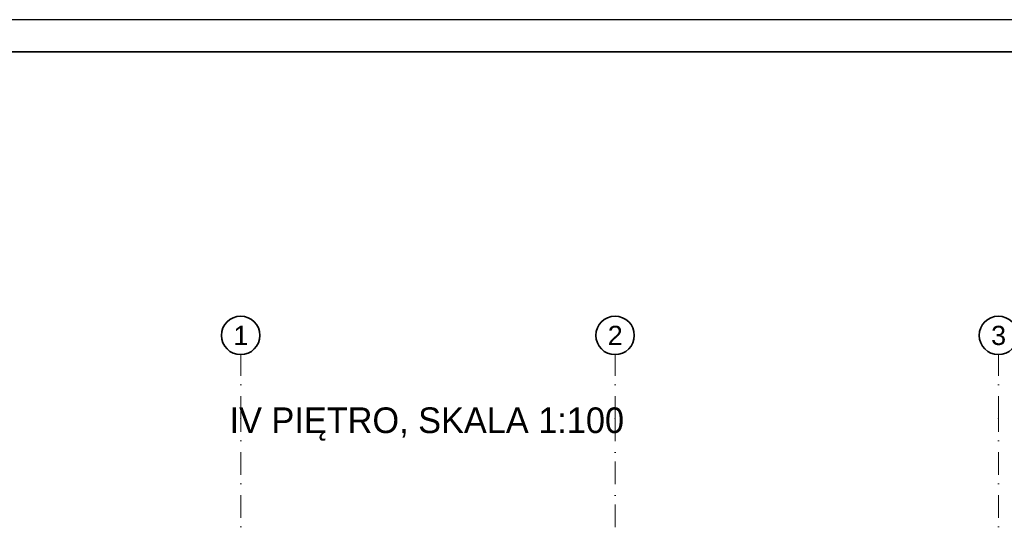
# Model space of a CAD drawing. Header units: millimetres. Extents: x -148444 to 51443, y -4810 to 453290.
# Tile 211 of 256: x 6290 to 21650, y 88415 to 96290. Entities that reach past the tile are written whole.
import ezdxf

# ---------------------------------------------------------------- set-up
doc = ezdxf.new("R2010")
doc.units = ezdxf.units.MM
doc.linetypes.add('Kropki i Kreski', pattern=[6.702778, 3.527778, -1.763889, 0, -1.411111])
doc.layers.add('CP_FRREF', color=251, linetype='Continuous', lineweight=35)
for name, color, linetype in [('CP_LINENORM', 253, 'Continuous'), ('Konstrukcja - Siatka mod', 8, 'Continuous'), ('Opisy - Tekst', 8, 'Continuous')]:
    doc.layers.add(name, color=color, linetype=linetype)
doc.styles.add('STYL_AUTOMATYCZNY_1', font='arial.ttf')
doc.styles.add('STYL_AUTOMATYCZNY_6', font='txt')

msp = doc.modelspace()

# ---------------------------------------------------------------- linework, layer by layer
at = {"layer": 'CP_FRREF'}
msp.add_line((50943, 95790), (-2057, 95790), dxfattribs=at)
at = {"layer": 'CP_LINENORM', "linetype": 'Continuous'}
msp.add_line((51443, 96290), (-3557, 96290), dxfattribs=at)
at = {"layer": 'Konstrukcja - Siatka mod', "color": 8, "linetype": 'Kropki i Kreski', "lineweight": 13, "ltscale": 100}
for p, q in [((9738, 90063), (9738, 91063)), ((15578, 90063), (15578, 91063)), ((21558, 90063), (21558, 91063)), ((9738, 73098), (9738, 90063)), ((15578, 90063), (15578, 73098)), ((21558, 73098), (21558, 90063))]:
    msp.add_line(p, q, dxfattribs=at)
at = {"layer": 'Konstrukcja - Siatka mod', "color": 8, "linetype": 'Continuous', "lineweight": 35, "ltscale": 100}
for centre in [(9738, 91363), (15578, 91363), (21558, 91363)]:
    msp.add_circle(centre, 300, dxfattribs=at)
at = {"layer": 'Konstrukcja - Siatka mod', "color": 8, "linetype": 'Kropki i Kreski', "lineweight": 13, "ltscale": 100}
for p in [(9738, 90063), (9738, 90063), (15578, 90063), (15578, 90063), (21558, 90063), (21558, 90063)]:
    msp.add_point(p, dxfattribs=at)

# ---------------------------------------------------------------- texts
at = {"layer": 'Konstrukcja - Siatka mod', "color": 8, "linetype": 'Continuous', "lineweight": 13, "char_height": 300, "attachment_point": 1, "style": 'STYL_AUTOMATYCZNY_1'}
for s, insert in [('\\A1;{\\pql;\\pt0;\\fArial|b0|i0|c238|p0;\\W1.000000;1}', (9624, 91513)), ('\\A1;{\\pql;\\pt0;\\fArial|b0|i0|c238|p0;\\W1.000000;2}', (15464, 91513)), ('\\A1;{\\pql;\\pt0;\\fArial|b0|i0|c238|p0;\\W1.000000;3}', (21444, 91513))]:
    msp.add_mtext(s, dxfattribs=dict(at, insert=insert))
at = {"layer": 'Opisy - Tekst', "color": 8, "linetype": 'Continuous', "lineweight": 13, "insert": (9564, 90239), "char_height": 400, "attachment_point": 1, "style": 'STYL_AUTOMATYCZNY_6'}
msp.add_mtext('\\A1;{\\pql;\\fGeneva CE|b0|i0|c0|p0;\\W1.000000;IV PIĘTRO, SKALA 1:100}', dxfattribs=at)

doc.saveas('drawing.dxf')
